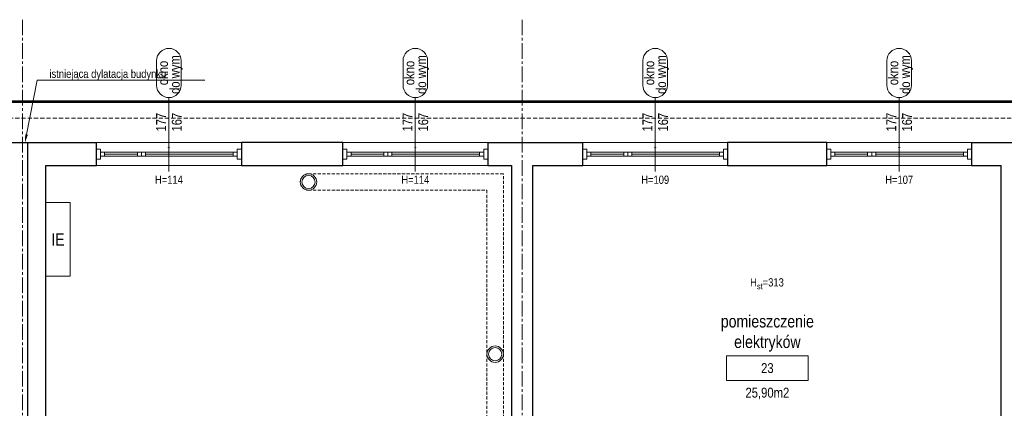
# Model space of a CAD drawing. Header units: millimetres. Extents: x -53179 to 121817, y -123620 to 254214.
# Tile 15 of 256: x 17902 to 29929, y -90321 to -85580. Entities that reach past the tile are written whole.
import ezdxf
from ezdxf import colors
from ezdxf.entities.mleader import LeaderData, LeaderLine
from ezdxf.enums import TextEntityAlignment as Align
from ezdxf.math import Vec2, Vec3

# ---------------------------------------------------------------- set-up
doc = ezdxf.new("R2010")
doc.units = ezdxf.units.MM
doc.linetypes.add('xref_ACAD-LSN_dyspozytornia_PW_rzuty_12$0$CENTER2', pattern=[28.575, 19.05, -3.175, 3.175, -3.175])
doc.linetypes.add('xref_ACAD-LSN_dyspozytornia_PW_rzuty_12$0$DASHED', pattern=[19.05, 12.7, -6.35])
for name, color, linetype, lineweight in [('xref', 8, 'Continuous', 13), ('xref_ACAD-LSN_dyspozytornia_PW_rzuty_12$0$A opis', 8, 'Continuous', 13), ('xref_ACAD-LSN_dyspozytornia_PW_rzuty_12$0$A opis pom', 8, 'Continuous', 9), ('xref_ACAD-LSN_dyspozytornia_PW_rzuty_12$0$A opis pom pow', 8, 'Continuous', 9), ('xref_ACAD-LSN_dyspozytornia_PW_rzuty_12$0$A opis stolarka', 8, 'Continuous', 9), ('xref_ACAD-LSN_dyspozytornia_PW_rzuty_12$0$A opis stolarka NWD typ', 8, 'Continuous', 9), ('xref_ACAD-LSN_dyspozytornia_PW_rzuty_12$0$A opis technologia', 8, 'Continuous', 13), ('xref_ACAD-LSN_dyspozytornia_PW_rzuty_12$0$A widok wyżej', 8, 'xref_ACAD-LSN_dyspozytornia_PW_rzuty_12$0$DASHED', 9), ('xref_ACAD-LSN_dyspozytornia_PW_rzuty_12$0$A zakres', 8, 'Continuous', 13), ('xref_ACAD-LSN_dyspozytornia_PW_rzuty_12$0$A-Glaz', 8, 'Continuous', 9), ('xref_ACAD-LSN_dyspozytornia_PW_rzuty_12$0$A-Wall', 8, 'Continuous', 25), ('xref_ACAD-LSN_dyspozytornia_PW_rzuty_12$0$IE tablice rozdzielcze', 8, 'Continuous', 9), ('xref_ACAD-LSN_dyspozytornia_PW_rzuty_12$0$IS kanaly wentylacyjne', 8, 'xref_ACAD-LSN_dyspozytornia_PW_rzuty_12$0$DASHED', 9), ('xref_ACAD-LSN_dyspozytornia_PW_rzuty_12$0$S-Grid-Iden', 8, 'xref_ACAD-LSN_dyspozytornia_PW_rzuty_12$0$CENTER2', 9)]:
    doc.layers.add(name, color=color, linetype=linetype, lineweight=lineweight)
doc.layers.add('xref_ACAD-LSN_dyspozytornia_PW_rzuty_12$0$A opis ppoż okna', color=8, linetype='Continuous', lineweight=13, transparency=0.25)
doc.styles.add('xref_ACAD-LSN_dyspozytornia_PW_rzuty_12$0$Standard', font='ARIALN.TTF')
doc.styles.add('xref_ACAD-LSN_dyspozytornia_PW_rzuty_12$0$STYL ASA', font='ARIALN.TTF')

# ---------------------------------------------------------------- blocks, each defined once
blk = doc.blocks.new('xref_ACAD-LSN_dyspozytornia_PW_rzuty_12$0$blok do okna')
for points in [[(28.5, 2.5), (33.5, 2.5), (33.5, -2.5), (28.5, -2.5)], [(33.5, 2.5), (38.5, 2.5), (38.5, -2.5), (33.5, -2.5)]]:
    blk.add_lwpolyline(points, close=True)
for points in [[(-78.5, 0), (28.5, 0)], [(38.5, 0), (78.5, 0)]]:
    blk.add_lwpolyline(points)
blk = doc.blocks.new('xref_ACAD-LSN_dyspozytornia_PW_rzuty_12$0$wtag_UP')
at = {"transparency": 33554687, "elevation": 0}
for points in [[(0, 30), (0, -30)], [(0, -30), (0, -60)]]:
    blk.add_lwpolyline(points, dxfattribs=at)
at = {"layer": 'xref_ACAD-LSN_dyspozytornia_PW_rzuty_12$0$A opis stolarka NWD typ', "transparency": 33554687, "elevation": 0}
blk.add_lwpolyline([(15, 75, 1), (-15, 75), (-15, 45, 1), (15, 45)], format="xyb", close=True, dxfattribs=at)
at = {"ltscale": 0.1, "transparency": 33554687, "style": 'xref_ACAD-LSN_dyspozytornia_PW_rzuty_12$0$STYL ASA'}
blk.add_attdef('WINDOWS:SZEROKOŚĆ', text='', height=12, rotation=90, dxfattribs=at).set_placement((0, 0), align=Align.BOTTOM_CENTER)
blk.add_attdef('WINDOWS:WYSOKOŚĆ', text='', height=12, rotation=90, dxfattribs=at).set_placement((3.6, 0), align=Align.TOP_CENTER)
blk.add_attdef('WINDOWS:PARAPET', text='', height=10, dxfattribs=at).set_placement((0, -70.2, 0), align=Align.MIDDLE_CENTER)
at = {"layer": 'xref_ACAD-LSN_dyspozytornia_PW_rzuty_12$0$A opis ppoż okna', "ltscale": 0.1, "transparency": 33554687, "style": 'xref_ACAD-LSN_dyspozytornia_PW_rzuty_12$0$STYL ASA'}
blk.add_attdef('WINDOWS:PPOŻ', text='', height=10, dxfattribs=at).set_placement((0, -30, 0), align=Align.MIDDLE_CENTER)
at = {"layer": 'xref_ACAD-LSN_dyspozytornia_PW_rzuty_12$0$A opis stolarka NWD typ', "ltscale": 0.1, "transparency": 33554687, "style": 'xref_ACAD-LSN_dyspozytornia_PW_rzuty_12$0$STYL ASA'}
blk.add_attdef('WINDOWS:PODTYP', text='', height=12, rotation=90, dxfattribs=at).set_placement((1.2, 60), align=Align.TOP_CENTER)
blk.add_attdef('WINDOWS:TYP', text='', height=12, rotation=90, dxfattribs=at).set_placement((2.4, 60), align=Align.BOTTOM_CENTER)
blk = doc.blocks.new('xref_ACAD-LSN_dyspozytornia_PW_rzuty_12$0$tag wn')
blk.add_lwpolyline([(-25, -7.5), (25, -7.5), (25, 7.5), (-25, 7.5)], close=True)
at = {"style": 'xref_ACAD-LSN_dyspozytornia_PW_rzuty_12$0$STYL ASA'}
blk.add_attdef('ROOM:NO', text='', height=6, dxfattribs=at).set_placement((0, 0), align=Align.MIDDLE_CENTER)
at = {"layer": 'xref_ACAD-LSN_dyspozytornia_PW_rzuty_12$0$A opis pom pow', "style": 'xref_ACAD-LSN_dyspozytornia_PW_rzuty_12$0$STYL ASA'}
blk.add_attdef('ROOM:AREA', text='', height=6, dxfattribs=at).set_placement((0, -15), align=Align.MIDDLE_CENTER)
blk = doc.blocks.new('xref_ACAD-LSN_dyspozytornia_PW_rzuty_12')
at = {"layer": 'xref_ACAD-LSN_dyspozytornia_PW_rzuty_12$0$A widok wyżej', "linetype": 'xref_ACAD-LSN_dyspozytornia_PW_rzuty_12$0$DASHED', "lineweight": 9, "ltscale": 0.2}
for p, q in [((69522.7, 81981.2), (69345.7, 81981.2)), ((69823.7, 81981.2), (69646.7, 81981.2)), ((70116.7, 81981.2), (69939.7, 81981.2)), ((70414.7, 81981.2), (70237.7, 81981.2)), ((69345.7, 81953.2), (69522.7, 81953.2)), ((69646.7, 81953.2), (69823.7, 81953.2)), ((69939.7, 81953.2), (70116.7, 81953.2)), ((70237.7, 81953.2), (70414.7, 81953.2))]:
    blk.add_line(p, q, dxfattribs=at)
at = {"layer": 'xref_ACAD-LSN_dyspozytornia_PW_rzuty_12$0$A widok wyżej', "ltscale": 0.4}
blk.add_lwpolyline([(65352.7, 82011.2), (72855.7, 82011.2)], dxfattribs=at)
at = {"layer": 'xref_ACAD-LSN_dyspozytornia_PW_rzuty_12$0$A zakres', "linetype": 'xref_ACAD-LSN_dyspozytornia_PW_rzuty_12$0$DASHED', "const_width": 3}
blk.add_lwpolyline([(67446.2, 82031.2), (67446.2, 80639.2), (72869.7, 80639.2), (72869.7, 82031.2)], close=True, dxfattribs=at)
at = {"layer": 'xref_ACAD-LSN_dyspozytornia_PW_rzuty_12$0$A-Glaz', "linetype": 'Continuous', "lineweight": 9}
for p, q in [((69522.7, 81981.2), (69345.7, 81981.2)), ((69823.7, 81981.2), (69646.7, 81981.2)), ((70116.7, 81981.2), (69939.7, 81981.2)), ((70414.7, 81981.2), (70237.7, 81981.2)), ((69355.7, 81964.7), (69355.7, 81969.7)), ((69512.7, 81964.7), (69512.7, 81969.7)), ((69656.7, 81964.7), (69656.7, 81969.7)), ((69813.7, 81964.7), (69813.7, 81969.7)), ((69949.7, 81964.7), (69949.7, 81969.7)), ((70106.7, 81964.7), (70106.7, 81969.7)), ((70247.7, 81964.7), (70247.7, 81969.7)), ((70404.7, 81964.7), (70404.7, 81969.7)), ((69522.7, 81953.2), (69345.7, 81953.2)), ((69823.7, 81953.2), (69646.7, 81953.2)), ((70116.7, 81953.2), (69939.7, 81953.2)), ((70414.7, 81953.2), (70237.7, 81953.2))]:
    blk.add_line(p, q, dxfattribs=at)
for points in [[(69350.7, 81973.2), (69345.7, 81973.2), (69345.7, 81961.2), (69350.7, 81961.2)], [(69517.7, 81964.7), (69517.7, 81969.7), (69350.7, 81969.7), (69350.7, 81964.7)], [(69517.7, 81973.2), (69522.7, 81973.2), (69522.7, 81961.2), (69517.7, 81961.2)], [(69651.7, 81973.2), (69646.7, 81973.2), (69646.7, 81961.2), (69651.7, 81961.2)], [(69818.7, 81964.7), (69818.7, 81969.7), (69651.7, 81969.7), (69651.7, 81964.7)], [(69818.7, 81973.2), (69823.7, 81973.2), (69823.7, 81961.2), (69818.7, 81961.2)], [(69944.7, 81973.2), (69939.7, 81973.2), (69939.7, 81961.2), (69944.7, 81961.2)], [(70111.7, 81964.7), (70111.7, 81969.7), (69944.7, 81969.7), (69944.7, 81964.7)], [(70111.7, 81973.2), (70116.7, 81973.2), (70116.7, 81961.2), (70111.7, 81961.2)], [(70242.7, 81973.2), (70237.7, 81973.2), (70237.7, 81961.2), (70242.7, 81961.2)], [(70409.7, 81964.7), (70409.7, 81969.7), (70242.7, 81969.7), (70242.7, 81964.7)], [(70409.7, 81973.2), (70414.7, 81973.2), (70414.7, 81961.2), (70409.7, 81961.2)]]:
    blk.add_lwpolyline(points, close=True, dxfattribs=at)
at = {"layer": 'xref_ACAD-LSN_dyspozytornia_PW_rzuty_12$0$A-Wall', "linetype": 'Continuous', "lineweight": 25}
for p, q in [((69184.7, 81981.2), (69345.7, 81981.2)), ((69345.7, 81953.2), (69345.7, 81981.2)), ((69646.7, 81981.2), (69522.7, 81981.2)), ((69522.7, 81981.2), (69522.7, 81953.2)), ((69646.7, 81953.2), (69646.7, 81981.2)), ((69823.7, 81981.2), (69939.7, 81981.2)), ((69823.7, 81981.2), (69823.7, 81953.2)), ((69939.7, 81953.2), (69939.7, 81981.2)), ((70237.7, 81981.2), (70116.7, 81981.2)), ((70116.7, 81981.2), (70116.7, 81953.2)), ((70237.7, 81953.2), (70237.7, 81981.2)), ((70414.7, 81981.2), (70536.7, 81981.2)), ((70414.7, 81981.2), (70414.7, 81953.2)), ((69283.7, 81953.2), (69345.7, 81953.2)), ((69283.7, 81185.2), (69283.7, 81953.2)), ((69522.7, 81953.2), (69646.7, 81953.2)), ((69823.7, 81953.2), (69852.7, 81953.2)), ((69852.7, 81953.2), (69852.7, 81473.2)), ((69878.7, 81953.2), (69939.7, 81953.2)), ((69878.7, 81517.2), (69878.7, 81953.2)), ((70116.7, 81953.2), (70237.7, 81953.2)), ((70414.7, 81953.2), (70450.7, 81953.2)), ((70450.7, 81517.2), (70450.7, 81953.2))]:
    blk.add_line(p, q, dxfattribs=at)
at = {"layer": 'xref_ACAD-LSN_dyspozytornia_PW_rzuty_12$0$A-Wall'}
blk.add_lwpolyline([(69261.7, 81185.2), (69261.7, 81981.2)], dxfattribs=at)
at = {"layer": 'xref_ACAD-LSN_dyspozytornia_PW_rzuty_12$0$IE tablice rozdzielcze'}
blk.add_lwpolyline([(69313.7, 81908.2), (69283.7, 81908.2), (69283.7, 81818.2), (69313.7, 81818.2)], close=True, dxfattribs=at)
at = {"layer": 'xref_ACAD-LSN_dyspozytornia_PW_rzuty_12$0$IS kanaly wentylacyjne', "ltscale": 0.3}
blk.add_lwpolyline([(69842.7, 81245.2), (69842.7, 81943.2), (69604.7, 81943.2, 1), (69604.7, 81923.2), (69822.7, 81923.2), (69822.7, 81305.2), (69288.7, 81305.2), (69288.7, 81290.2), (69822.7, 81290.2), (69822.7, 81245.2, 1)], format="xyb", close=True, dxfattribs=at)
at = {"layer": 'xref_ACAD-LSN_dyspozytornia_PW_rzuty_12$0$IS kanaly wentylacyjne', "linetype": 'ByBlock', "ltscale": 0.3}
for centre, radius in [((69604.7, 81933.2), 10), ((69604.7, 81933.2), 8), ((69832.7, 81723.2), 10), ((69832.7, 81723.2), 8)]:
    blk.add_circle(centre, radius, dxfattribs=at)
at = {"layer": 'xref_ACAD-LSN_dyspozytornia_PW_rzuty_12$0$S-Grid-Iden'}
for points in [[(69255.2, 82131.2), (69255.2, 80539.2)], [(69865.7, 82131.2), (69865.7, 80539.2)]]:
    blk.add_lwpolyline(points, dxfattribs=at)
at = {"layer": 'xref_ACAD-LSN_dyspozytornia_PW_rzuty_12$0$A opis pom', "linetype": 'Continuous', "lineweight": 9, "xscale": 2, "yscale": 2, "zscale": 2}
blk.add_blockref('xref_ACAD-LSN_dyspozytornia_PW_rzuty_12$0$tag wn', (70165.2, 81706.2), dxfattribs=at).add_auto_attribs({'ROOM:NO': '23', 'ROOM:AREA': '25,90m2'})
at = {"layer": 'xref_ACAD-LSN_dyspozytornia_PW_rzuty_12$0$A opis stolarka', "linetype": 'Continuous', "lineweight": 9}
ref = blk.add_blockref('xref_ACAD-LSN_dyspozytornia_PW_rzuty_12$0$wtag_UP', (69434.2, 82006.2, 0), dxfattribs=at)
ref.add_attrib('WINDOWS:TYP', 'okno', dxfattribs={"layer": 'xref_ACAD-LSN_dyspozytornia_PW_rzuty_12$0$A opis stolarka NWD typ', "ltscale": 0.1, "height": 12, "rotation": 90, "style": 'xref_ACAD-LSN_dyspozytornia_PW_rzuty_12$0$STYL ASA'}).set_placement((69436.6, 82066.2, 0), align=Align.BOTTOM_CENTER)
ref.add_attrib('WINDOWS:PODTYP', 'do wym.', dxfattribs={"layer": 'xref_ACAD-LSN_dyspozytornia_PW_rzuty_12$0$A opis stolarka NWD typ', "ltscale": 0.1, "height": 12, "rotation": 90, "style": 'xref_ACAD-LSN_dyspozytornia_PW_rzuty_12$0$STYL ASA'}).set_placement((69435.4, 82066.2, 0), align=Align.TOP_CENTER)
ref.add_attrib('WINDOWS:SZEROKOŚĆ', '177', dxfattribs={"layer": '0', "ltscale": 0.1, "height": 12, "rotation": 90, "style": 'xref_ACAD-LSN_dyspozytornia_PW_rzuty_12$0$STYL ASA'}).set_placement((69434.2, 82006.2, 0), align=Align.BOTTOM_CENTER)
ref.add_attrib('WINDOWS:WYSOKOŚĆ', '167', dxfattribs={"layer": '0', "ltscale": 0.1, "height": 12, "rotation": 90, "style": 'xref_ACAD-LSN_dyspozytornia_PW_rzuty_12$0$STYL ASA'}).set_placement((69437.8, 82006.2, 0), align=Align.TOP_CENTER)
ref.add_attrib('WINDOWS:PPOŻ', '-', dxfattribs={"layer": 'xref_ACAD-LSN_dyspozytornia_PW_rzuty_12$0$A opis ppoż okna', "ltscale": 0.1, "height": 10, "style": 'xref_ACAD-LSN_dyspozytornia_PW_rzuty_12$0$STYL ASA'}).set_placement((69434.2, 81976.2), align=Align.MIDDLE_CENTER)
ref.add_attrib('WINDOWS:PARAPET', 'H=114', dxfattribs={"layer": '0', "ltscale": 0.1, "height": 10, "style": 'xref_ACAD-LSN_dyspozytornia_PW_rzuty_12$0$STYL ASA'}).set_placement((69434.2, 81936), align=Align.MIDDLE_CENTER)
ref = blk.add_blockref('xref_ACAD-LSN_dyspozytornia_PW_rzuty_12$0$wtag_UP', (69735.2, 82006.2, 0), dxfattribs=at)
ref.add_attrib('WINDOWS:TYP', 'okno', dxfattribs={"layer": 'xref_ACAD-LSN_dyspozytornia_PW_rzuty_12$0$A opis stolarka NWD typ', "ltscale": 0.1, "height": 12, "rotation": 90, "style": 'xref_ACAD-LSN_dyspozytornia_PW_rzuty_12$0$STYL ASA'}).set_placement((69737.6, 82066.2, 0), align=Align.BOTTOM_CENTER)
ref.add_attrib('WINDOWS:PODTYP', 'do wym.', dxfattribs={"layer": 'xref_ACAD-LSN_dyspozytornia_PW_rzuty_12$0$A opis stolarka NWD typ', "ltscale": 0.1, "height": 12, "rotation": 90, "style": 'xref_ACAD-LSN_dyspozytornia_PW_rzuty_12$0$STYL ASA'}).set_placement((69736.4, 82066.2, 0), align=Align.TOP_CENTER)
ref.add_attrib('WINDOWS:SZEROKOŚĆ', '177', dxfattribs={"layer": '0', "ltscale": 0.1, "height": 12, "rotation": 90, "style": 'xref_ACAD-LSN_dyspozytornia_PW_rzuty_12$0$STYL ASA'}).set_placement((69735.2, 82006.2, 0), align=Align.BOTTOM_CENTER)
ref.add_attrib('WINDOWS:WYSOKOŚĆ', '167', dxfattribs={"layer": '0', "ltscale": 0.1, "height": 12, "rotation": 90, "style": 'xref_ACAD-LSN_dyspozytornia_PW_rzuty_12$0$STYL ASA'}).set_placement((69738.8, 82006.2, 0), align=Align.TOP_CENTER)
ref.add_attrib('WINDOWS:PPOŻ', '-', dxfattribs={"layer": 'xref_ACAD-LSN_dyspozytornia_PW_rzuty_12$0$A opis ppoż okna', "ltscale": 0.1, "height": 10, "style": 'xref_ACAD-LSN_dyspozytornia_PW_rzuty_12$0$STYL ASA'}).set_placement((69735.2, 81976.2), align=Align.MIDDLE_CENTER)
ref.add_attrib('WINDOWS:PARAPET', 'H=114', dxfattribs={"layer": '0', "ltscale": 0.1, "height": 10, "style": 'xref_ACAD-LSN_dyspozytornia_PW_rzuty_12$0$STYL ASA'}).set_placement((69735.2, 81936), align=Align.MIDDLE_CENTER)
ref = blk.add_blockref('xref_ACAD-LSN_dyspozytornia_PW_rzuty_12$0$wtag_UP', (70028.2, 82006.2, 0), dxfattribs=at)
ref.add_attrib('WINDOWS:TYP', 'okno', dxfattribs={"layer": 'xref_ACAD-LSN_dyspozytornia_PW_rzuty_12$0$A opis stolarka NWD typ', "ltscale": 0.1, "height": 12, "rotation": 90, "style": 'xref_ACAD-LSN_dyspozytornia_PW_rzuty_12$0$STYL ASA'}).set_placement((70030.6, 82066.2, 0), align=Align.BOTTOM_CENTER)
ref.add_attrib('WINDOWS:PODTYP', 'do wym.', dxfattribs={"layer": 'xref_ACAD-LSN_dyspozytornia_PW_rzuty_12$0$A opis stolarka NWD typ', "ltscale": 0.1, "height": 12, "rotation": 90, "style": 'xref_ACAD-LSN_dyspozytornia_PW_rzuty_12$0$STYL ASA'}).set_placement((70029.4, 82066.2, 0), align=Align.TOP_CENTER)
ref.add_attrib('WINDOWS:SZEROKOŚĆ', '177', dxfattribs={"layer": '0', "ltscale": 0.1, "height": 12, "rotation": 90, "style": 'xref_ACAD-LSN_dyspozytornia_PW_rzuty_12$0$STYL ASA'}).set_placement((70028.2, 82006.2, 0), align=Align.BOTTOM_CENTER)
ref.add_attrib('WINDOWS:WYSOKOŚĆ', '167', dxfattribs={"layer": '0', "ltscale": 0.1, "height": 12, "rotation": 90, "style": 'xref_ACAD-LSN_dyspozytornia_PW_rzuty_12$0$STYL ASA'}).set_placement((70031.8, 82006.2, 0), align=Align.TOP_CENTER)
ref.add_attrib('WINDOWS:PPOŻ', '-', dxfattribs={"layer": 'xref_ACAD-LSN_dyspozytornia_PW_rzuty_12$0$A opis ppoż okna', "ltscale": 0.1, "height": 10, "style": 'xref_ACAD-LSN_dyspozytornia_PW_rzuty_12$0$STYL ASA'}).set_placement((70028.2, 81976.2), align=Align.MIDDLE_CENTER)
ref.add_attrib('WINDOWS:PARAPET', 'H=109', dxfattribs={"layer": '0', "ltscale": 0.1, "height": 10, "style": 'xref_ACAD-LSN_dyspozytornia_PW_rzuty_12$0$STYL ASA'}).set_placement((70028.2, 81936), align=Align.MIDDLE_CENTER)
ref = blk.add_blockref('xref_ACAD-LSN_dyspozytornia_PW_rzuty_12$0$wtag_UP', (70326.2, 82006.2, 0), dxfattribs=at)
ref.add_attrib('WINDOWS:TYP', 'okno', dxfattribs={"layer": 'xref_ACAD-LSN_dyspozytornia_PW_rzuty_12$0$A opis stolarka NWD typ', "ltscale": 0.1, "height": 12, "rotation": 90, "style": 'xref_ACAD-LSN_dyspozytornia_PW_rzuty_12$0$STYL ASA'}).set_placement((70328.6, 82066.2, 0), align=Align.BOTTOM_CENTER)
ref.add_attrib('WINDOWS:PODTYP', 'do wym.', dxfattribs={"layer": 'xref_ACAD-LSN_dyspozytornia_PW_rzuty_12$0$A opis stolarka NWD typ', "ltscale": 0.1, "height": 12, "rotation": 90, "style": 'xref_ACAD-LSN_dyspozytornia_PW_rzuty_12$0$STYL ASA'}).set_placement((70327.4, 82066.2, 0), align=Align.TOP_CENTER)
ref.add_attrib('WINDOWS:SZEROKOŚĆ', '177', dxfattribs={"layer": '0', "ltscale": 0.1, "height": 12, "rotation": 90, "style": 'xref_ACAD-LSN_dyspozytornia_PW_rzuty_12$0$STYL ASA'}).set_placement((70326.2, 82006.2, 0), align=Align.BOTTOM_CENTER)
ref.add_attrib('WINDOWS:WYSOKOŚĆ', '167', dxfattribs={"layer": '0', "ltscale": 0.1, "height": 12, "rotation": 90, "style": 'xref_ACAD-LSN_dyspozytornia_PW_rzuty_12$0$STYL ASA'}).set_placement((70329.8, 82006.2, 0), align=Align.TOP_CENTER)
ref.add_attrib('WINDOWS:PPOŻ', '-', dxfattribs={"layer": 'xref_ACAD-LSN_dyspozytornia_PW_rzuty_12$0$A opis ppoż okna', "ltscale": 0.1, "height": 10, "style": 'xref_ACAD-LSN_dyspozytornia_PW_rzuty_12$0$STYL ASA'}).set_placement((70326.2, 81976.2), align=Align.MIDDLE_CENTER)
ref.add_attrib('WINDOWS:PARAPET', 'H=107', dxfattribs={"layer": '0', "ltscale": 0.1, "height": 10, "style": 'xref_ACAD-LSN_dyspozytornia_PW_rzuty_12$0$STYL ASA'}).set_placement((70326.2, 81936), align=Align.MIDDLE_CENTER)
at = {"layer": 'xref_ACAD-LSN_dyspozytornia_PW_rzuty_12$0$A-Glaz', "linetype": 'Continuous', "lineweight": 9, "rotation": 180}
for p in [(69434.2, 81967.2), (69735.2, 81967.2), (70028.2, 81967.2), (70326.2, 81967.2)]:
    blk.add_blockref('xref_ACAD-LSN_dyspozytornia_PW_rzuty_12$0$blok do okna', p, dxfattribs=at)
at = {"layer": 'xref_ACAD-LSN_dyspozytornia_PW_rzuty_12$0$A opis', "linetype": 'Continuous', "lineweight": 9, "insert": (70164.7, 81809.1), "char_height": 10, "attachment_point": 5, "style": 'xref_ACAD-LSN_dyspozytornia_PW_rzuty_12$0$Standard'}
blk.add_mtext_dynamic_manual_height_columns('\\A1;\\pxqc;H{\\H0.7x;\\S^ st;}=313', width=72.748, gutter_width=1, heights=[0], dxfattribs=at)
at = {"layer": 'xref_ACAD-LSN_dyspozytornia_PW_rzuty_12$0$A opis technologia', "insert": (70165.2, 81726.2), "char_height": 15, "attachment_point": 8, "style": 'xref_ACAD-LSN_dyspozytornia_PW_rzuty_12$0$STYL ASA'}
blk.add_mtext_dynamic_manual_height_columns('pomieszczenie elektryków', width=187.649, gutter_width=1, heights=[0], dxfattribs=at)
at = {"layer": 'xref_ACAD-LSN_dyspozytornia_PW_rzuty_12$0$IE tablice rozdzielcze', "insert": (69298.7, 81863.2), "char_height": 15, "attachment_point": 5, "style": 'xref_ACAD-LSN_dyspozytornia_PW_rzuty_12$0$STYL ASA'}
blk.add_mtext_dynamic_manual_height_columns('\\pxqc;IE', width=187.649, gutter_width=1, heights=[0], dxfattribs=at)
at = {"layer": 'xref_ACAD-LSN_dyspozytornia_PW_rzuty_12$0$A opis', "linetype": 'Continuous', "lineweight": 9}
ml = blk.add_multileader_mtext('Standard', dxfattribs=at)
ml.set_content('istniejąca dylatacja budynku', color=256, style='xref_ACAD-LSN_dyspozytornia_PW_rzuty_12$0$STYL ASA')
ml.set_leader_properties()
ml.build(insert=Vec2(0, 0))
ml.multileader.update_dxf_attribs({"text_left_attachment_type": 6, "text_right_attachment_type": 6, "dogleg_length": 3, "arrow_head_size": 10})
ctx = ml.context
ctx.base_point, ctx.char_height, ctx.arrow_head_size, ctx.landing_gap_size, ctx.plane_origin = Vec3(69278.3, 82057.3), 10, 10, 10, Vec3(68994.1, 82550.7)
ctx.left_attachment, ctx.right_attachment = 6, 6
notes = []
notes.append((ctx, [(0, (1, 1, 0), (69273.3, 82057.3), (1, 0), 4.99, [(0, [(69258.4, 81981.2)], 0, [])])]))
ctx.mtext.insert, ctx.mtext.width, ctx.mtext.line_spacing_factor, ctx.mtext.flow_direction = Vec3(69288.3, 82070.2), 91.738, 0.96, 5
for ctx, leaders in notes:
    for number, flags, end, landing, length, lines in leaders:
        leader = LeaderData()
        leader.index, (leader.has_last_leader_line, leader.has_dogleg_vector, leader.attachment_direction) = number, flags
        leader.last_leader_point, leader.dogleg_vector, leader.dogleg_length = Vec3(end), Vec3(landing), length
        for number, points, colour, breaks in lines:
            line = LeaderLine()
            line.index, line.vertices, line.color, line.breaks = number, Vec3.list(points), colors.encode_raw_color(colour), breaks
            leader.lines.append(line)
        ctx.leaders.append(leader)

msp = doc.modelspace()

# ---------------------------------------------------------------- block references
at = {"layer": 'xref', "xscale": 10, "yscale": 10, "zscale": 10}
msp.add_blockref('xref_ACAD-LSN_dyspozytornia_PW_rzuty_12', (-674617, -906892), dxfattribs=at)

doc.saveas('drawing.dxf')
